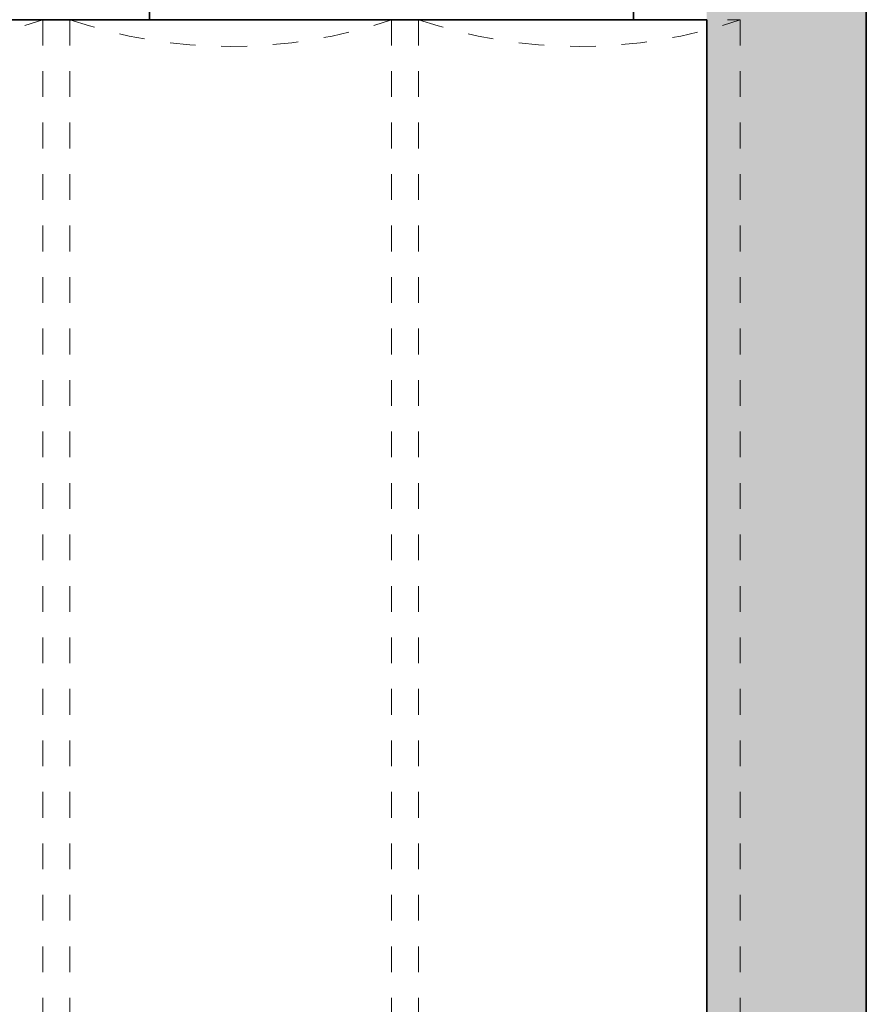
# Model space of a CAD drawing. Header units: metres. Extents: x -0.3 to 46.9, y -0.4 to 27.9.
# Tile 24 of 26: x 36.5 to 39.8, y 3.8 to 7.6. Entities that reach past the tile are written whole.
import ezdxf

# ---------------------------------------------------------------- set-up
doc = ezdxf.new("R2010")
doc.units = ezdxf.units.M
doc.linetypes.add('AV - Cerch_ 1 tecka 4mm', pattern=[0.006, 0.004, -0.001, 0, -0.001])
doc.layers.add('AV-SRAFY', color=7, linetype='Continuous', lineweight=35)
doc.layers.add('AV-STAVBA', color=7, linetype='Continuous', lineweight=18)

# ---------------------------------------------------------------- blocks, each defined once
blk = doc.blocks.new('GM_Void_valená klenba - GM_Void_valená klenba-1557062-1NP')
at = {"layer": 'AV-STAVBA', "color": 254, "linetype": 'AV - Cerch_ 1 tecka 4mm', "lineweight": 13, "true_color": 0xcccccc}
for p, q in [((-0.625, 3.115), (-0.625, -3.115)), ((-0.625, 3.115), (0.625, 3.115)), ((0.625, 3.115), (0.625, -3.115)), ((-0.625, -3.115), (0.625, -3.115))]:
    blk.add_line(p, q, dxfattribs=at)
for centre, start, end in [((0, 4.941), 251.105, 288.895), ((0, -4.941), 71.105, 108.895)]:
    blk.add_arc(centre, 1.93, start, end, dxfattribs=at)
blk = doc.blocks.new('D0089 - 1514 - OÚPSŘ_Benešova_rvt-1-1NP')
at = {"layer": 'AV-SRAFY', "lineweight": 18, "true_color": 0xcccccc}
blk.add_hatch(color=254, dxfattribs=at).paths.add_polyline_path([(39.7648, 0.4482), (39.7648, 14.7482), (39.1448, 14.7482), (39.1448, 0.4482), (39.6598, 0.4482)])
at = {"layer": 'AV-STAVBA', "color": 254, "lineweight": 35, "true_color": 0xcccccc}
for p, q in [((39.7648, 0.4482), (39.7648, 14.7482)), ((36.9798, 7.5782), (36.9798, 8.5282)), ((38.8598, 8.5282), (38.8598, 7.5782)), ((36.9798, 7.8282), (36.9798, 7.5782)), ((38.8598, 7.5782), (38.8598, 7.8282)), ((35.9348, 7.5782), (36.9798, 7.5782)), ((36.9798, 7.5782), (38.8598, 7.5782)), ((38.8598, 7.5782), (39.1448, 7.5782)), ((39.1448, 7.5782), (39.1448, 1.3482))]:
    blk.add_line(p, q, dxfattribs=at)
at = {"layer": 'AV-STAVBA', "color": 254, "lineweight": 18, "true_color": 0xcccccc}
for p in [(35.9398, 4.4632), (37.2948, 4.4632), (38.6498, 4.4632)]:
    blk.add_blockref('GM_Void_valená klenba - GM_Void_valená klenba-1557062-1NP', p, dxfattribs=at)

msp = doc.modelspace()

# ---------------------------------------------------------------- block references
at = {"lineweight": 5}
msp.add_blockref('D0089 - 1514 - OÚPSŘ_Benešova_rvt-1-1NP', (0, 0), dxfattribs=at)

doc.saveas('drawing.dxf')
